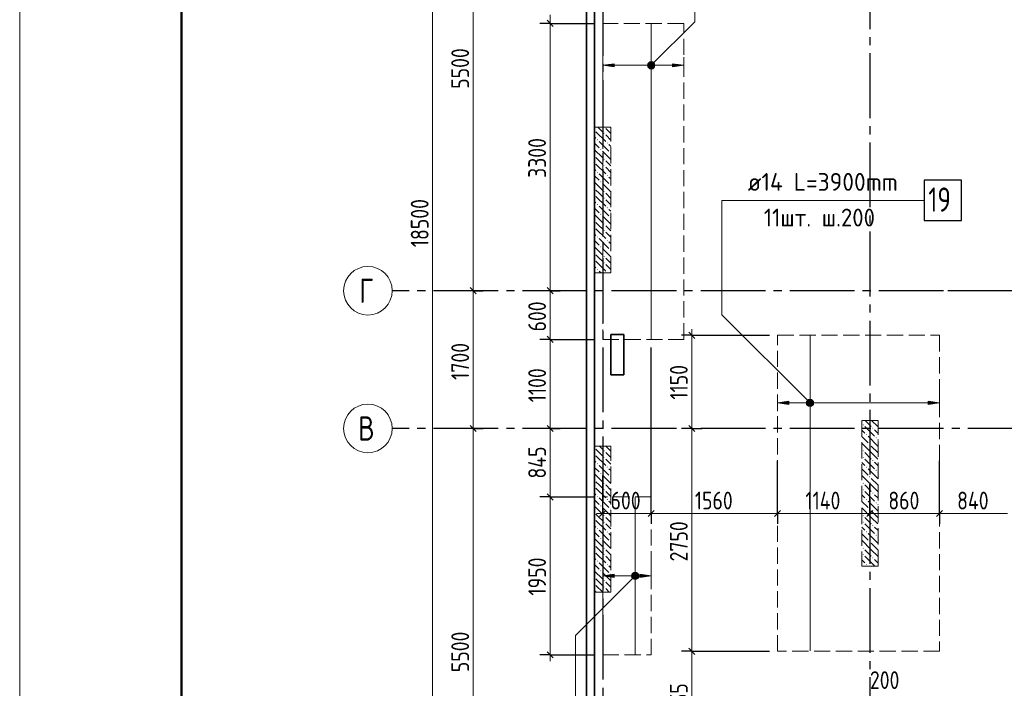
# Model space of a CAD drawing. Header units: millimetres. Extents: x 0 to 64958, y 0 to 42000.
# Tile 3 of 31: x 0 to 12159, y 23893 to 32145. Entities that reach past the tile are written whole.
import ezdxf

# ---------------------------------------------------------------- set-up
doc = ezdxf.new("R2010")
doc.units = ezdxf.units.MM
doc.linetypes.add('______2', pattern=[270, 200, -70])
doc.linetypes.add('______5', pattern=[1100, 800, -100, 100, -100])
for name, color, linetype, lineweight in [('Standard', 7, 'Continuous', 25), ('ДОП Верх по У', 7, 'Continuous', 25), ('ЖБ Пилон', 180, 'Continuous', 25), ('Оси', 40, '______5', 18), ('Позиционная метка номер позиции', 7, 'Continuous', 13), ('Примечания', 7, 'Continuous', 25)]:
    doc.layers.add(name, color=color, linetype=linetype, lineweight=lineweight)
doc.layers.add('ЖБ Перекрытие верхний уровень', color=7, linetype='Continuous', lineweight=25, true_color=0xe0e0ff)
doc.styles.add('GOST 2.304-81', font='txt')
doc.styles.add('ISOCPEUR', font='txt')

msp = doc.modelspace()

# ---------------------------------------------------------------- hatches: boundary and pattern name
at = {"layer": 'ДОП Верх по У', "linetype": 'Continuous', "lineweight": 13, "transparency": 33554687}
for points in [[(7768, 31601), (7781, 31550), (7781, 31615)], [(7781, 31615), (7800, 31545), (7800, 31620)], [(7781, 31615), (7781, 31550), (7800, 31545)], [(7800, 31620), (7800, 31545), (7819, 31550)], [(7800, 31620), (7819, 31550), (7819, 31615)], [(7819, 31615), (7819, 31550), (7832, 31564)], [(7819, 31615), (7832, 31564), (7832, 31601)], [(7768, 31564), (7768, 31601), (7762, 31582)], [(7768, 31601), (7768, 31564), (7781, 31550)], [(7832, 31601), (7832, 31564), (7837, 31582)], [(8060, 31562), (8200, 31582), (8060, 31602)], [(9728, 27397), (9728, 27434), (9722, 27415)], [(9728, 27434), (9741, 27383), (9741, 27448)], [(9728, 27434), (9728, 27397), (9741, 27383)], [(9741, 27448), (9760, 27378), (9760, 27453)], [(9741, 27448), (9741, 27383), (9760, 27378)], [(9760, 27453), (9760, 27378), (9779, 27383)], [(9760, 27453), (9779, 27383), (9779, 27448)], [(9779, 27448), (9779, 27383), (9792, 27397)], [(9779, 27448), (9792, 27397), (9792, 27434)], [(9792, 27434), (9792, 27397), (9797, 27415)], [(11220, 27395), (11360, 27415), (11220, 27435)], [(7568, 25261), (7568, 25299), (7562, 25280)], [(7568, 25299), (7581, 25248), (7581, 25312)], [(7568, 25299), (7568, 25261), (7581, 25248)], [(7581, 25312), (7600, 25242), (7600, 25317)], [(7581, 25312), (7581, 25248), (7600, 25242)], [(7600, 25317), (7600, 25242), (7619, 25248)], [(7600, 25317), (7619, 25248), (7619, 25312)], [(7619, 25312), (7619, 25248), (7632, 25261)], [(7619, 25312), (7632, 25261), (7632, 25299)], [(7632, 25299), (7632, 25261), (7637, 25280)], [(7660, 25260), (7800, 25280), (7660, 25300)]]:
    msp.add_hatch(color=7, dxfattribs=at).paths.add_polyline_path(points)
for points in [[(7340, 31562), (7200, 31582), (7340, 31602)], [(9500, 27395), (9360, 27415), (9500, 27435)], [(7340, 25260), (7200, 25280), (7340, 25300)]]:
    msp.add_hatch(color=7, dxfattribs=at).paths.add_polyline_path(points, flags=16)
at = {"layer": 'ЖБ Пилон', "linetype": 'Continuous', "lineweight": 18, "transparency": 33554687}
for points in [[(7100, 30787), (7103, 30783), (7100, 30780)], [(7220, 30820), (7217, 30817), (7214, 30820)], [(7130, 30663), (7137, 30670), (7143, 30663), (7137, 30657)], [(7210, 30743), (7217, 30750), (7223, 30743), (7217, 30737)], [(7170, 30543), (7177, 30550), (7183, 30543), (7177, 30537)], [(7250, 30623), (7257, 30630), (7263, 30623), (7257, 30617)], [(7100, 30467), (7103, 30463), (7100, 30460)], [(7210, 30423), (7217, 30430), (7223, 30423), (7217, 30417)], [(7290, 30503), (7297, 30510), (7300, 30507), (7300, 30500), (7297, 30497)], [(7100, 30387), (7103, 30383), (7100, 30380)], [(7210, 30343), (7217, 30350), (7223, 30343), (7217, 30337)], [(7130, 30263), (7137, 30270), (7143, 30263), (7137, 30257)], [(7250, 30223), (7257, 30230), (7263, 30223), (7257, 30217)], [(7100, 30067), (7103, 30063), (7100, 30060)], [(7170, 30143), (7177, 30150), (7183, 30143), (7177, 30137)], [(7290, 30103), (7297, 30110), (7300, 30107), (7300, 30100), (7297, 30097)], [(7100, 29987), (7103, 29983), (7100, 29980)], [(7210, 30023), (7217, 30030), (7223, 30023), (7217, 30017)], [(7210, 29943), (7217, 29950), (7223, 29943), (7217, 29937)], [(7130, 29863), (7137, 29870), (7143, 29863), (7137, 29857)], [(7250, 29823), (7257, 29830), (7263, 29823), (7257, 29817)], [(7170, 29743), (7177, 29750), (7183, 29743), (7177, 29737)], [(7290, 29703), (7297, 29710), (7300, 29707), (7300, 29700), (7297, 29697)], [(7100, 29667), (7103, 29663), (7100, 29660)], [(7100, 29587), (7103, 29583), (7100, 29580)], [(7210, 29623), (7217, 29630), (7223, 29623), (7217, 29617)], [(7210, 29543), (7217, 29550), (7223, 29543), (7217, 29537)], [(7130, 29463), (7137, 29470), (7143, 29463), (7137, 29457)], [(7250, 29423), (7257, 29430), (7263, 29423), (7257, 29417)], [(7170, 29343), (7177, 29350), (7183, 29343), (7177, 29337)], [(7290, 29303), (7297, 29310), (7300, 29307), (7300, 29300), (7297, 29297)], [(7100, 29267), (7103, 29263), (7100, 29260)], [(7100, 29187), (7103, 29183), (7100, 29180)], [(7210, 29223), (7217, 29230), (7223, 29223), (7217, 29217)], [(7130, 29063), (7137, 29070), (7143, 29063), (7137, 29057)], [(7210, 29143), (7217, 29150), (7223, 29143), (7217, 29137)], [(7250, 29023), (7257, 29030), (7263, 29023), (7260, 29020), (7254, 29020)], [(10410, 27143), (10417, 27150), (10423, 27143), (10417, 27137)], [(10450, 27023), (10457, 27030), (10463, 27023), (10457, 27017)], [(10530, 27103), (10537, 27110), (10543, 27103), (10537, 27097)], [(10490, 26903), (10497, 26910), (10503, 26903), (10497, 26897)], [(10570, 26983), (10577, 26990), (10583, 26983), (10577, 26977)], [(7100, 26867), (7103, 26863), (7100, 26860)], [(7100, 26787), (7103, 26783), (7100, 26780)], [(7210, 26823), (7217, 26830), (7223, 26823), (7217, 26817)], [(10410, 26823), (10417, 26830), (10423, 26823), (10417, 26817)], [(7130, 26663), (7137, 26670), (7143, 26663), (7137, 26657)], [(7210, 26743), (7217, 26750), (7223, 26743), (7217, 26737)], [(7250, 26623), (7257, 26630), (7263, 26623), (7257, 26617)], [(10410, 26743), (10417, 26750), (10423, 26743), (10417, 26737)], [(10450, 26623), (10457, 26630), (10463, 26623), (10457, 26617)], [(10530, 26703), (10537, 26710), (10543, 26703), (10537, 26697)], [(7170, 26543), (7177, 26550), (7183, 26543), (7177, 26537)], [(7290, 26503), (7297, 26510), (7300, 26507), (7300, 26500), (7297, 26497)], [(10490, 26503), (10497, 26510), (10503, 26503), (10497, 26497)], [(10570, 26583), (10577, 26590), (10583, 26583), (10577, 26577)], [(7100, 26467), (7103, 26463), (7100, 26460)], [(7100, 26387), (7103, 26383), (7100, 26380)], [(7210, 26423), (7217, 26430), (7223, 26423), (7217, 26417)], [(10410, 26423), (10417, 26430), (10423, 26423), (10417, 26417)], [(7130, 26263), (7137, 26270), (7143, 26263), (7137, 26257)], [(7210, 26343), (7217, 26350), (7223, 26343), (7217, 26337)], [(10410, 26343), (10417, 26350), (10423, 26343), (10417, 26337)], [(10530, 26303), (10537, 26310), (10543, 26303), (10537, 26297)], [(7170, 26143), (7177, 26150), (7183, 26143), (7177, 26137)], [(7250, 26223), (7257, 26230), (7263, 26223), (7257, 26217)], [(10450, 26223), (10457, 26230), (10463, 26223), (10457, 26217)], [(10570, 26183), (10577, 26190), (10583, 26183), (10577, 26177)], [(7100, 26067), (7103, 26063), (7100, 26060)], [(7210, 26023), (7217, 26030), (7223, 26023), (7217, 26017)], [(7290, 26103), (7297, 26110), (7300, 26107), (7300, 26100), (7297, 26097)], [(10410, 26023), (10417, 26030), (10423, 26023), (10417, 26017)], [(10490, 26103), (10497, 26110), (10503, 26103), (10497, 26097)], [(7100, 25987), (7103, 25983), (7100, 25980)], [(7210, 25943), (7217, 25950), (7223, 25943), (7217, 25937)], [(10410, 25943), (10417, 25950), (10423, 25943), (10417, 25937)], [(10530, 25903), (10537, 25910), (10543, 25903), (10537, 25897)], [(7130, 25863), (7137, 25870), (7143, 25863), (7137, 25857)], [(7250, 25823), (7257, 25830), (7263, 25823), (7257, 25817)], [(10450, 25823), (10457, 25830), (10463, 25823), (10457, 25817)], [(10570, 25783), (10577, 25790), (10583, 25783), (10577, 25777)], [(7100, 25667), (7103, 25663), (7100, 25660)], [(7170, 25743), (7177, 25750), (7183, 25743), (7177, 25737)], [(7290, 25703), (7297, 25710), (7300, 25707), (7300, 25700), (7297, 25697)], [(10490, 25703), (10497, 25710), (10503, 25703), (10497, 25697)], [(7100, 25587), (7103, 25583), (7100, 25580)], [(7210, 25623), (7217, 25630), (7223, 25623), (7217, 25617)], [(7210, 25543), (7217, 25550), (7223, 25543), (7217, 25537)], [(10410, 25623), (10417, 25630), (10423, 25623), (10417, 25617)], [(10410, 25543), (10417, 25550), (10423, 25543), (10417, 25537)], [(7130, 25463), (7137, 25470), (7143, 25463), (7137, 25457)], [(7250, 25423), (7257, 25430), (7263, 25423), (7257, 25417)], [(10450, 25423), (10457, 25430), (10463, 25423), (10457, 25417)], [(10530, 25503), (10537, 25510), (10543, 25503), (10537, 25497)], [(7170, 25343), (7177, 25350), (7183, 25343), (7177, 25337)], [(7290, 25303), (7297, 25310), (7300, 25307), (7300, 25300), (7297, 25297)], [(7100, 25267), (7103, 25263), (7100, 25260)], [(7100, 25187), (7103, 25183), (7100, 25180)], [(7210, 25223), (7217, 25230), (7223, 25223), (7217, 25217)], [(7210, 25143), (7217, 25150), (7223, 25143), (7217, 25137)]]:
    msp.add_hatch(color=7, dxfattribs=at).paths.add_polyline_path(points, flags=16)
at = {"layer": 'Позиционная метка номер позиции', "linetype": 'Continuous', "lineweight": 13, "transparency": 33554687}
for points in [[(7768, 31614), (7843, 31571), (7789, 31626)], [(7789, 31626), (7843, 31571), (7843, 31594)], [(7789, 31626), (7843, 31594), (7811, 31626)], [(7811, 31626), (7843, 31594), (7832, 31614)], [(7757, 31594), (7832, 31551), (7768, 31614)], [(7757, 31571), (7811, 31539), (7757, 31594)], [(7757, 31594), (7811, 31539), (7832, 31551)], [(7789, 31539), (7757, 31571), (7768, 31551)], [(7757, 31571), (7789, 31539), (7811, 31539)], [(7768, 31614), (7832, 31551), (7843, 31571)], [(9728, 27383), (9771, 27459), (9717, 27404)], [(9717, 27404), (9771, 27459), (9749, 27459)], [(9717, 27404), (9749, 27459), (9717, 27427)], [(9717, 27427), (9749, 27459), (9728, 27447)], [(9728, 27383), (9792, 27447), (9771, 27459)], [(9749, 27372), (9792, 27447), (9728, 27383)], [(9749, 27372), (9803, 27427), (9792, 27447)], [(9771, 27372), (9803, 27427), (9749, 27372)], [(9771, 27372), (9803, 27404), (9803, 27427)], [(9803, 27404), (9771, 27372), (9792, 27383)], [(7632, 25248), (7568, 25312), (7557, 25291)], [(7643, 25269), (7589, 25323), (7568, 25312)], [(7643, 25269), (7568, 25312), (7632, 25248)], [(7643, 25291), (7611, 25323), (7589, 25323)], [(7643, 25291), (7589, 25323), (7643, 25269)], [(7611, 25323), (7643, 25291), (7632, 25312)], [(7632, 25248), (7557, 25291), (7611, 25237)], [(7611, 25237), (7557, 25291), (7557, 25269)], [(7611, 25237), (7557, 25269), (7589, 25237)], [(7589, 25237), (7557, 25269), (7568, 25248)]]:
    msp.add_hatch(color=7, dxfattribs=at).paths.add_polyline_path(points)

# ---------------------------------------------------------------- linework, layer by layer
at = {"layer": 'Standard', "color": 7, "linetype": 'Continuous', "lineweight": 13, "transparency": 33554687}
for p, q in [((5600, 28800), (5600, 34300)), ((6550, 32100), (6550, 32205)), ((6550, 28800), (6550, 32100)), ((5600, 27100), (5600, 28800)), ((6550, 28200), (6550, 28800)), ((8300, 28250), (8300, 28325)), ((8300, 27100), (8300, 28250)), ((6550, 27100), (6550, 28200)), ((5600, 21600), (5600, 27100)), ((6550, 26255), (6550, 27100)), ((8300, 24350), (8300, 27100)), ((7200, 26050), (7125, 26050)), ((7800, 26050), (7200, 26050)), ((9360, 26050), (7800, 26050)), ((10500, 26050), (9360, 26050)), ((11360, 26050), (10500, 26050)), ((12200, 26050), (11360, 26050)), ((8300, 23095), (8300, 24350)), ((6550, 24305), (6550, 24230))]:
    msp.add_line(p, q, dxfattribs=at)
at = {"layer": 'Standard', "color": 7, "linetype": 'Continuous', "lineweight": 25, "transparency": 33554687}
for p, q in [((6587, 32062), (6512, 32138)), ((5637, 28763), (5562, 28838)), ((6587, 28763), (6512, 28838)), ((6587, 28163), (6512, 28238)), ((8337, 28212), (8262, 28287)), ((5637, 27063), (5562, 27138)), ((6587, 27063), (6512, 27138)), ((8337, 27063), (8262, 27138)), ((6587, 26217), (6512, 26292)), ((7237, 26087), (7162, 26012)), ((7837, 26087), (7762, 26012)), ((9397, 26087), (9322, 26012)), ((10537, 26087), (10462, 26012)), ((11397, 26087), (11322, 26012)), ((6587, 24268), (6512, 24342)), ((8337, 24312), (8262, 24387))]:
    msp.add_line(p, q, dxfattribs=at)
at = {"layer": 'Standard', "color": 251, "linetype": 'Continuous', "lineweight": -3, "true_color": 0x656565, "transparency": 33554687}
for p, q in [((6550, 32100), (6425, 32100)), ((6550, 32100), (6675, 32100)), ((6550, 32100), (7100, 32100)), ((5600, 28800), (5475, 28800)), ((5600, 28800), (5725, 28800)), ((5600, 28800), (5600, 28800)), ((6550, 28800), (6425, 28800)), ((6550, 28800), (6675, 28800)), ((6550, 28800), (6550, 28800)), ((12600, 28800), (11464, 28800)), ((8300, 28250), (8175, 28250)), ((8300, 28250), (8425, 28250)), ((8300, 28250), (9260, 28250)), ((6550, 28200), (6425, 28200)), ((6550, 28200), (6675, 28200)), ((6550, 28200), (7100, 28200)), ((5600, 27100), (5475, 27100)), ((5600, 27100), (5725, 27100)), ((5600, 27100), (5600, 27100)), ((6550, 27100), (6425, 27100)), ((6550, 27100), (6675, 27100)), ((6550, 27100), (6550, 27100)), ((8300, 27100), (8175, 27100)), ((8300, 27100), (8425, 27100)), ((8300, 27100), (8300, 27100)), ((7200, 26050), (7200, 26521)), ((6550, 26255), (6425, 26255)), ((6550, 26255), (6675, 26255)), ((6550, 26255), (7100, 26255)), ((7200, 26050), (7200, 26175)), ((7800, 26050), (7800, 26175)), ((9360, 26050), (9360, 26175)), ((10500, 26050), (10500, 26175)), ((11360, 26050), (11360, 26175)), ((7200, 26050), (7200, 25925)), ((7800, 26050), (7800, 25925)), ((9360, 26050), (9360, 25925)), ((10500, 26050), (10500, 25925)), ((11360, 26050), (11360, 25925)), ((8300, 24350), (8175, 24350)), ((8300, 24350), (8425, 24350)), ((8300, 24350), (9260, 24350)), ((6550, 24305), (6425, 24305)), ((6550, 24305), (6675, 24305)), ((6550, 24305), (7100, 24305))]:
    msp.add_line(p, q, dxfattribs=at)
at = {"layer": 'Standard', "color": 7, "linetype": 'Continuous', "lineweight": 13, "transparency": 33554687}
msp.add_lwpolyline([(0, 0), (59400, 0), (59400, 42000), (0, 42000), (0, 0)], close=True, dxfattribs=at)
at = {"layer": 'Standard', "color": 7, "linetype": 'Continuous', "lineweight": 50, "transparency": 33554687}
msp.add_lwpolyline([(2000, 41500), (58900, 41500), (58900, 500), (2000, 500), (2000, 41500)], close=True, dxfattribs=at)
at = {"layer": 'Standard', "color": 7, "linetype": 'Continuous', "lineweight": 13, "transparency": 33554687}
for points in [[(5100, 20400), (5100, 29236), (5100, 29236), (5100, 38900)], [(6550, 24305), (6550, 24940), (6550, 24940), (6550, 26255)]]:
    msp.add_lwpolyline(points, dxfattribs=at)
at = {"layer": 'Standard', "color": 254, "linetype": 'Continuous', "lineweight": 35, "true_color": 0xc4c4ff, "transparency": 33554687}
for points in [[(7000, 19982), (49480, 19982), (49480, 34669), (7000, 34669), (7000, 19982)], [(7100, 20082), (49380, 20082), (49380, 34569), (7100, 34569), (7100, 20082)]]:
    msp.add_lwpolyline(points, dxfattribs=at)
at = {"layer": 'Standard', "color": 251, "linetype": 'Continuous', "lineweight": -3, "true_color": 0x656565, "transparency": 33554687}
for points in [[(7800, 26050), (7800, 26067), (7800, 26067), (7800, 28100)], [(9360, 26050), (9360, 26067), (9360, 26067), (9360, 26067), (9360, 26067), (9360, 26700)], [(11360, 26050), (11360, 26067), (11360, 26067), (11360, 26067), (11360, 26067), (11360, 26067), (11360, 26067), (11360, 26067), (11360, 26067), (11360, 26700)], [(10500, 26050), (10500, 26067), (10500, 26067), (10500, 26067), (10500, 26067), (10500, 26067), (10500, 26067), (10500, 26407)]]:
    msp.add_lwpolyline(points, dxfattribs=at)
at = {"layer": 'ДОП Верх по У', "color": 7, "linetype": 'Continuous', "lineweight": 18, "transparency": 33554687}
for p, q in [((7800, 32093), (7800, 28207)), ((9760, 28243), (9760, 24357)), ((7600, 26249), (7600, 24311))]:
    msp.add_line(p, q, dxfattribs=at)
at = {"layer": 'ДОП Верх по У', "color": 251, "linetype": 'Continuous', "lineweight": 13, "true_color": 0x494949, "transparency": 33554687}
for p, q in [((7200, 31582), (7200, 31682)), ((7800, 31620), (7800, 31620)), ((8200, 31582), (8200, 31682)), ((7200, 31582), (7340, 31602)), ((7340, 31562), (7200, 31582)), ((7200, 31582), (7200, 31482)), ((7200, 31582), (7200, 31582)), ((7340, 31602), (7340, 31562)), ((7340, 31582), (7770, 31582)), ((7800, 31545), (7800, 31545)), ((7830, 31582), (8060, 31582)), ((8200, 31582), (8060, 31602)), ((8060, 31602), (8060, 31562)), ((8060, 31562), (8200, 31582)), ((8200, 31582), (8200, 31482)), ((8200, 31582), (8200, 31582)), ((9360, 27415), (9360, 27515)), ((11360, 27415), (11360, 27515)), ((9360, 27415), (9500, 27435)), ((9500, 27395), (9360, 27415)), ((9360, 27415), (9360, 27315)), ((9360, 27415), (9360, 27415)), ((9500, 27435), (9500, 27395)), ((9500, 27415), (9730, 27415)), ((9760, 27453), (9760, 27453)), ((9760, 27378), (9760, 27378)), ((9790, 27415), (11220, 27415)), ((11360, 27415), (11220, 27435)), ((11220, 27435), (11220, 27395)), ((11220, 27395), (11360, 27415)), ((11360, 27415), (11360, 27315)), ((11360, 27415), (11360, 27415)), ((7200, 25280), (7200, 25380)), ((7200, 25280), (7340, 25300)), ((7340, 25300), (7340, 25260)), ((7600, 25317), (7600, 25317)), ((7800, 25280), (7660, 25300)), ((7660, 25300), (7660, 25260)), ((7800, 25280), (7800, 25380)), ((7340, 25260), (7200, 25280)), ((7200, 25280), (7200, 25180)), ((7200, 25280), (7200, 25280)), ((7340, 25280), (7570, 25280)), ((7600, 25242), (7600, 25242)), ((7630, 25280), (7660, 25280)), ((7660, 25260), (7800, 25280)), ((7800, 25280), (7800, 25180)), ((7800, 25280), (7800, 25280))]:
    msp.add_line(p, q, dxfattribs=at)
at = {"layer": 'ДОП Верх по У', "color": 7, "linetype": 'Continuous', "lineweight": 13, "transparency": 33554687}
msp.add_line((8971, 29915), (11079, 29915), dxfattribs=at)
at = {"layer": 'ДОП Верх по У', "color": 7, "linetype": 'Continuous', "lineweight": 25, "transparency": 33554687}
msp.add_lwpolyline([(11171, 29665), (11631, 29665), (11631, 30165), (11171, 30165), (11171, 29665)], dxfattribs=at)
at = {"layer": 'ДОП Верх по У', "color": 251, "linetype": 'Continuous', "lineweight": 13, "true_color": 0x494949, "transparency": 33554687}
for centre in [(7800, 31582), (9760, 27415), (7600, 25280)]:
    msp.add_circle(centre, 37.5, dxfattribs=at)
at = {"layer": 'ЖБ Перекрытие верхний уровень', "color": 7, "linetype": 'Continuous', "lineweight": 35, "transparency": 33554687}
for p, q in [((7100, 34500), (7100, 19870)), ((7460, 28260), (7300, 28260)), ((7300, 28260), (7300, 27760)), ((7460, 27760), (7460, 28260)), ((7300, 27760), (7460, 27760))]:
    msp.add_line(p, q, dxfattribs=at)
at = {"layer": 'ЖБ Пилон', "color": 253, "linetype": '______2', "lineweight": 13, "true_color": 0xa0a0a0, "transparency": 33554687}
for p, q in [((7100, 30820), (7100, 29020)), ((7300, 30820), (7100, 30820)), ((7300, 29020), (7300, 30820)), ((7100, 29020), (7300, 29020)), ((10400, 27200), (10400, 25400)), ((10600, 27200), (10400, 27200)), ((10600, 25400), (10600, 27200)), ((7100, 26880), (7100, 25080)), ((7300, 26880), (7100, 26880)), ((7300, 25080), (7300, 26880)), ((10400, 25400), (10600, 25400)), ((7100, 25080), (7300, 25080))]:
    msp.add_line(p, q, dxfattribs=at)
at = {"layer": 'ЖБ Пилон', "color": 9, "linetype": 'Continuous', "lineweight": 18, "true_color": 0xc7c7c7, "transparency": 33554687}
for p, q in [((7157, 30803), (7140, 30820)), ((7197, 30763), (7157, 30803)), ((7237, 30803), (7300, 30740)), ((7100, 30700), (7117, 30683)), ((7117, 30763), (7237, 30643)), ((7157, 30643), (7277, 30523)), ((7237, 30723), (7300, 30660)), ((7100, 30620), (7157, 30563)), ((7100, 30540), (7197, 30443)), ((7300, 30420), (7197, 30523)), ((7300, 30580), (7277, 30603)), ((7157, 30403), (7117, 30443)), ((7197, 30363), (7157, 30403)), ((7237, 30403), (7300, 30340)), ((7100, 30300), (7117, 30283)), ((7117, 30363), (7237, 30243)), ((7237, 30323), (7300, 30260)), ((7100, 30220), (7157, 30163)), ((7157, 30243), (7277, 30123)), ((7300, 30180), (7277, 30203)), ((7100, 30140), (7197, 30043)), ((7157, 30003), (7117, 30043)), ((7300, 30020), (7197, 30123)), ((7117, 29963), (7237, 29843)), ((7197, 29963), (7157, 30003)), ((7237, 30003), (7300, 29940)), ((7237, 29923), (7300, 29860)), ((7100, 29900), (7117, 29883)), ((7100, 29820), (7157, 29763)), ((7157, 29843), (7277, 29723)), ((7300, 29780), (7277, 29803)), ((7100, 29740), (7197, 29643)), ((7300, 29620), (7197, 29723)), ((7157, 29603), (7117, 29643)), ((7117, 29563), (7237, 29443)), ((7197, 29563), (7157, 29603)), ((7237, 29603), (7300, 29540)), ((7100, 29500), (7117, 29483)), ((7157, 29443), (7277, 29323)), ((7237, 29523), (7300, 29460)), ((7100, 29420), (7157, 29363)), ((7100, 29340), (7197, 29243)), ((7300, 29220), (7197, 29323)), ((7300, 29380), (7277, 29403)), ((7157, 29203), (7117, 29243)), ((7197, 29163), (7157, 29203)), ((7237, 29203), (7300, 29140)), ((7100, 29100), (7117, 29083)), ((7117, 29163), (7237, 29043)), ((7237, 29123), (7300, 29060)), ((7100, 29020), (7100, 29020)), ((7157, 29043), (7180, 29020)), ((10437, 27123), (10557, 27003)), ((10440, 27200), (10517, 27123)), ((10520, 27200), (10597, 27123)), ((10400, 27080), (10437, 27043)), ((10400, 27000), (10477, 26923)), ((10597, 26883), (10477, 27003)), ((10597, 27043), (10557, 27083)), ((10600, 27040), (10597, 27043)), ((7160, 26880), (7197, 26843)), ((7300, 26820), (7240, 26880)), ((10517, 26803), (10400, 26920)), ((10517, 26883), (10597, 26803)), ((10597, 26963), (10600, 26960)), ((10597, 26883), (10600, 26880)), ((7157, 26803), (7117, 26843)), ((7117, 26763), (7237, 26643)), ((7197, 26763), (7157, 26803)), ((7237, 26803), (7300, 26740)), ((10437, 26803), (10517, 26723)), ((10517, 26803), (10597, 26723)), ((10597, 26803), (10600, 26800)), ((7100, 26700), (7117, 26683)), ((7157, 26643), (7277, 26523)), ((7237, 26723), (7300, 26660)), ((10400, 26680), (10437, 26643)), ((10437, 26723), (10557, 26603)), ((10597, 26643), (10557, 26683)), ((10600, 26640), (10597, 26643)), ((7100, 26620), (7157, 26563)), ((7100, 26540), (7197, 26443)), ((7300, 26420), (7197, 26523)), ((7300, 26580), (7277, 26603)), ((10400, 26600), (10477, 26523)), ((10517, 26403), (10400, 26520)), ((10597, 26483), (10477, 26603)), ((10597, 26563), (10600, 26560)), ((7157, 26403), (7117, 26443)), ((7197, 26363), (7157, 26403)), ((7237, 26403), (7300, 26340)), ((10437, 26403), (10517, 26323)), ((10517, 26483), (10597, 26403)), ((10517, 26403), (10597, 26323)), ((10597, 26483), (10600, 26480)), ((10597, 26403), (10600, 26400)), ((7100, 26300), (7117, 26283)), ((7117, 26363), (7237, 26243)), ((7237, 26323), (7300, 26260)), ((10400, 26280), (10437, 26243)), ((10437, 26323), (10557, 26203)), ((10597, 26243), (10557, 26283)), ((7100, 26220), (7157, 26163)), ((7157, 26243), (7277, 26123)), ((7300, 26180), (7277, 26203)), ((10400, 26200), (10477, 26123)), ((10597, 26083), (10477, 26203)), ((10600, 26240), (10597, 26243)), ((10597, 26163), (10600, 26160)), ((7100, 26140), (7197, 26043)), ((7157, 26003), (7117, 26043)), ((7300, 26020), (7197, 26123)), ((10517, 26003), (10400, 26120)), ((10517, 26083), (10597, 26003)), ((10597, 26083), (10600, 26080)), ((7100, 25900), (7117, 25883)), ((7117, 25963), (7237, 25843)), ((7197, 25963), (7157, 26003)), ((7237, 26003), (7300, 25940)), ((7237, 25923), (7300, 25860)), ((10437, 26003), (10517, 25923)), ((10437, 25923), (10557, 25803)), ((10517, 26003), (10597, 25923)), ((10597, 26003), (10600, 26000)), ((7100, 25820), (7157, 25763)), ((7157, 25843), (7277, 25723)), ((7300, 25780), (7277, 25803)), ((10400, 25880), (10437, 25843)), ((10400, 25800), (10477, 25723)), ((10597, 25683), (10477, 25803)), ((10597, 25843), (10557, 25883)), ((10600, 25840), (10597, 25843)), ((7100, 25740), (7197, 25643)), ((7300, 25620), (7197, 25723)), ((10517, 25603), (10400, 25720)), ((10517, 25683), (10597, 25603)), ((10597, 25763), (10600, 25760)), ((10597, 25683), (10600, 25680)), ((7157, 25603), (7117, 25643)), ((7117, 25563), (7237, 25443)), ((7197, 25563), (7157, 25603)), ((7237, 25603), (7300, 25540)), ((10437, 25603), (10517, 25523)), ((10517, 25603), (10597, 25523)), ((10597, 25603), (10600, 25600)), ((7100, 25500), (7117, 25483)), ((7100, 25420), (7157, 25363)), ((7157, 25443), (7277, 25323)), ((7237, 25523), (7300, 25460)), ((10400, 25480), (10437, 25443)), ((10437, 25523), (10557, 25403)), ((10597, 25443), (10557, 25483)), ((10600, 25440), (10597, 25443)), ((7100, 25340), (7197, 25243)), ((7300, 25220), (7197, 25323)), ((7300, 25380), (7277, 25403)), ((10400, 25400), (10400, 25400)), ((10480, 25400), (10477, 25403)), ((7157, 25203), (7117, 25243)), ((7197, 25163), (7157, 25203)), ((7237, 25203), (7300, 25140)), ((7100, 25100), (7117, 25083)), ((7117, 25163), (7200, 25080)), ((7237, 25123), (7280, 25080))]:
    msp.add_line(p, q, dxfattribs=at)
at = {"layer": 'Оси', "color": 8, "linetype": '______5', "lineweight": -3, "transparency": 33554687}
for p, q in [((7200, 35800), (7200, 15270)), ((10500, 35030), (10500, 15270)), ((49910, 28800), (4600, 28800)), ((49910, 27100), (4600, 27100))]:
    msp.add_line(p, q, dxfattribs=at)
at = {"layer": 'Оси', "color": 7, "linetype": 'Continuous', "lineweight": 13, "transparency": 33554687}
for centre in [(4300, 28800), (4300, 27100)]:
    msp.add_circle(centre, 300, dxfattribs=at)
at = {"layer": 'Позиционная метка номер позиции', "color": 7, "linetype": 'Continuous', "lineweight": 13, "transparency": 33554687}
for p, q in [((7768, 31614), (7768, 31614)), ((7768, 31551), (7768, 31551)), ((7832, 31614), (7832, 31614)), ((7832, 31551), (7832, 31551)), ((9728, 27447), (9728, 27447)), ((9728, 27383), (9728, 27383)), ((9792, 27447), (9792, 27447)), ((9792, 27383), (9792, 27383)), ((7568, 25312), (7568, 25312)), ((7632, 25312), (7632, 25312)), ((7568, 25248), (7568, 25248)), ((7632, 25248), (7632, 25248))]:
    msp.add_line(p, q, dxfattribs=at)
for points in [[(7800, 31582), (8337, 32120), (8337, 36330), (11995, 36330)], [(9760, 27415), (8671, 28504), (8671, 29915), (11171, 29915)], [(7600, 25280), (6865, 24545), (6865, 18870), (9365, 18870)]]:
    msp.add_lwpolyline(points, dxfattribs=at)
for centre in [(7800, 31582), (9760, 27415), (7600, 25280)]:
    msp.add_circle(centre, 45, dxfattribs=at)
at = {"layer": 'Примечания', "color": 7, "linetype": '______2', "lineweight": 18, "transparency": 33554687}
for p, q in [((8200, 32100), (7200, 32100)), ((7200, 32100), (7200, 28200)), ((8200, 28200), (8200, 32100)), ((9360, 24350), (9360, 28250)), ((9360, 28250), (11360, 28250)), ((11360, 28250), (11360, 24350)), ((7200, 28200), (8200, 28200)), ((7800, 26255), (7200, 26255)), ((7200, 26255), (7200, 24305)), ((7800, 24305), (7800, 26255)), ((11360, 24350), (9360, 24350)), ((7200, 24305), (7800, 24305))]:
    msp.add_line(p, q, dxfattribs=at)

# ---------------------------------------------------------------- texts
at = {"layer": 'Standard', "color": 7, "linetype": 'Continuous', "lineweight": 25, "transparency": 33554687, "char_height": 220, "attachment_point": 7, "rotation": 90, "style": 'GOST 2.304-81'}
for s, insert, width in [('5500', (5550, 31292), 641.48), ('3300', (6500, 30192), 641.48), ('18500', (5050, 29337), 750.83), ('600', (6500, 28297), 531.96), ('1700', (5550, 27700), 625.74), ('1150', (8250, 27456), 563.28), ('1100', (6500, 27423), 578.85), ('845', (6500, 26482), 516.4), ('2750', (8250, 25459), 657.05), ('1950', (6500, 25038), 610.16), ('5500', (5550, 24092), 641.48), ('1255', (8250, 23488), 594.59)]:
    msp.add_mtext(s, dxfattribs=dict(at, insert=insert, width=width))
at = {"layer": 'Standard', "color": 7, "linetype": 'Continuous', "lineweight": 25, "transparency": 33554687, "char_height": 220, "attachment_point": 7, "style": 'GOST 2.304-81'}
for s, insert, width in [('600', (7297, 26100), 531.97), ('1560', (8338, 26100), 610.17), ('1140', (9703, 26100), 578.85), ('860', (10727, 26100), 531.96), ('840', (11577, 26100), 531.97), ('200', (10500, 23884), 531.97)]:
    msp.add_mtext(s, dxfattribs=dict(at, insert=insert, width=width))
at = {"layer": 'ДОП Верх по У', "color": 7, "linetype": 'Continuous', "lineweight": 13, "transparency": 33554687, "attachment_point": 7, "style": 'ISOCPEUR'}
for s, insert, char_height, width in [('\\W0.96;ø14 L=3900mm ', (8991, 30033), 220, 2172.62), ('\\W0.75;19', (11221, 29775), 300, 472.27), ('\\W0.93;11шт. ш.200 ', (9189, 29593), 220, 1773.35)]:
    msp.add_mtext(s, dxfattribs=dict(at, insert=insert, char_height=char_height, width=width))
at = {"layer": 'Оси', "color": 7, "linetype": 'Continuous', "lineweight": 25, "transparency": 33554687, "char_height": 300, "attachment_point": 7, "style": 'ISOCPEUR'}
for s, insert, width in [('\\W0.78;Г', (4195, 28650), 326.41), ('\\W0.80;В', (4180, 26950), 359.83)]:
    msp.add_mtext(s, dxfattribs=dict(at, insert=insert, width=width))

doc.saveas('drawing.dxf')
